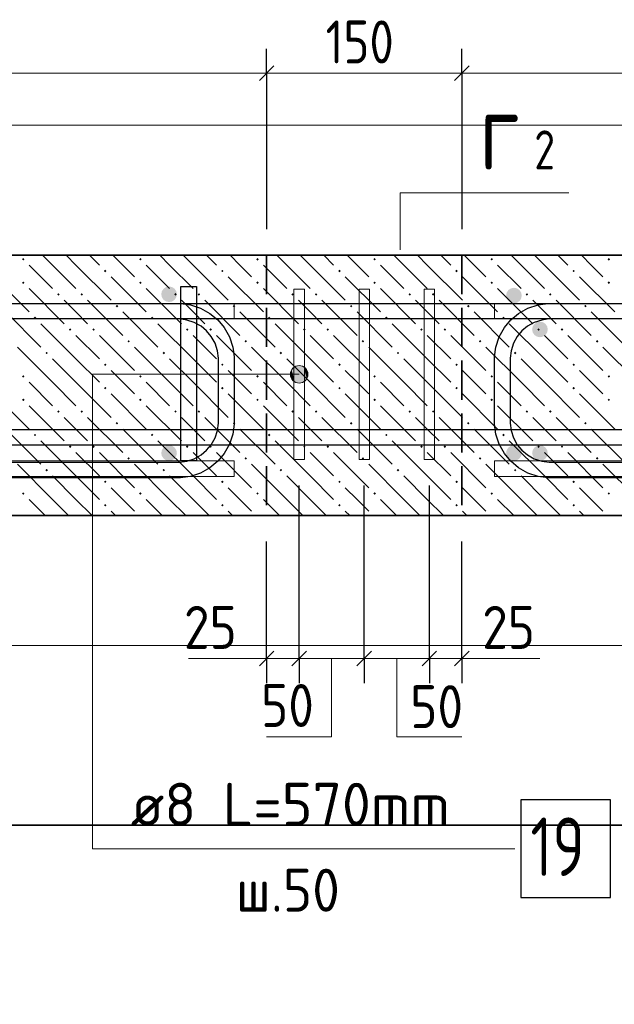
# Model space of a CAD drawing. Header units: millimetres. Extents: x 0 to 42000, y 0 to 29700.
# Tile 5 of 25: x 8291 to 11337, y 15797 to 20841. Entities that reach past the tile are written whole.
import ezdxf

# ---------------------------------------------------------------- set-up
doc = ezdxf.new("R2010")
doc.units = ezdxf.units.MM
doc.linetypes.add('______2', pattern=[270, 200, -70])
for name, color, linetype, lineweight in [('Standard', 7, 'Continuous', 25), ('ЖБ Перекрытие верхний уровень', 7, 'Continuous', 18), ('Обрамление П-обр. равн.', 7, 'Continuous', 25), ('Размерная линия_ общее', 7, 'Continuous', 13), ('Ребро вкладыша арматура S1', 7, 'Continuous', 25), ('Ребро вкладыша арматура поперечная AW', 52, 'Continuous', 25), ('Фоновоя арматура Х1', 7, 'Continuous', 25)]:
    doc.layers.add(name, color=color, linetype=linetype, lineweight=lineweight)
doc.styles.add('ISOCPEUR', font='txt')

msp = doc.modelspace()

# ---------------------------------------------------------------- hatches: boundary and pattern name
at = {"layer": 'Standard', "linetype": 'Continuous', "lineweight": 13, "transparency": 33554687}
for points in [[(9723, 18979.3), (9723, 19069.3), (9700.5, 19063)], [(9745.5, 18985.6), (9745.5, 19063), (9723, 19069.3)], [(9745.5, 18985.6), (9723, 19069.3), (9723, 18979.3)], [(9684.3, 19001.8), (9684.3, 19046.8), (9678, 19024.3)], [(9700.5, 18985.6), (9700.5, 19063), (9684.3, 19046.8)], [(9700.5, 18985.6), (9684.3, 19046.8), (9684.3, 19001.8)], [(9723, 18979.3), (9700.5, 19063), (9700.5, 18985.6)], [(9761.7, 19001.8), (9761.7, 19046.8), (9745.5, 19063)], [(9761.7, 19001.8), (9745.5, 19063), (9745.5, 18985.6)], [(9761.7, 19046.8), (9761.7, 19001.8), (9768, 19024.3)]]:
    msp.add_hatch(color=7, dxfattribs=at).paths.add_polyline_path(points)
at = {"layer": 'ЖБ Перекрытие верхний уровень', "linetype": 'Continuous', "lineweight": 18, "transparency": 33554687}
for points in [[(8302.8, 19613.5), (8309.3, 19620), (8315.8, 19613.5), (8309.3, 19607)], [(8902.8, 19613.5), (8909.3, 19620), (8915.8, 19613.5), (8909.3, 19607)], [(9502.8, 19613.5), (9509.3, 19620), (9515.8, 19613.5), (9509.3, 19607)], [(10102.8, 19613.5), (10109.3, 19620), (10115.8, 19613.5), (10109.3, 19607)], [(10702.8, 19613.5), (10709.3, 19620), (10715.8, 19613.5), (10709.3, 19607)], [(11302.8, 19613.5), (11309.3, 19620), (11315.8, 19613.5), (11309.3, 19607)], [(8722.8, 19553.5), (8729.3, 19560), (8735.8, 19553.5), (8729.3, 19547)], [(9322.8, 19553.5), (9329.3, 19560), (9335.8, 19553.5), (9329.3, 19547)], [(9922.8, 19553.5), (9929.3, 19560), (9935.8, 19553.5), (9929.3, 19547)], [(10522.8, 19553.5), (10529.3, 19560), (10535.8, 19553.5), (10529.3, 19547)], [(11122.8, 19553.5), (11129.3, 19560), (11135.8, 19553.5), (11129.3, 19547)], [(8302.8, 19493.5), (8309.3, 19500), (8315.8, 19493.5), (8309.3, 19487)], [(8902.8, 19493.5), (8909.3, 19500), (8915.8, 19493.5), (8909.3, 19487)], [(9502.8, 19493.5), (9509.3, 19500), (9515.8, 19493.5), (9509.3, 19487)], [(10102.8, 19493.5), (10109.3, 19500), (10115.8, 19493.5), (10109.3, 19487)], [(10702.8, 19493.5), (10709.3, 19500), (10715.8, 19493.5), (10709.3, 19487)], [(11302.8, 19493.5), (11309.3, 19500), (11315.8, 19493.5), (11309.3, 19487)], [(8482.8, 19433.5), (8489.3, 19440), (8495.8, 19433.5), (8489.3, 19427)], [(8602.8, 19433.5), (8609.3, 19440), (8615.8, 19433.5), (8609.3, 19427)], [(9082.8, 19433.5), (9089.3, 19440), (9095.8, 19433.5), (9089.3, 19427)], [(9202.8, 19433.5), (9209.3, 19440), (9215.8, 19433.5), (9209.3, 19427)], [(9682.8, 19433.5), (9689.3, 19440), (9695.8, 19433.5), (9689.3, 19427)], [(9802.8, 19433.5), (9809.3, 19440), (9815.8, 19433.5), (9809.3, 19427)], [(10282.8, 19433.5), (10289.3, 19440), (10295.8, 19433.5), (10289.3, 19427)], [(10402.8, 19433.5), (10409.3, 19440), (10415.8, 19433.5), (10409.3, 19427)], [(10882.8, 19433.5), (10889.3, 19440), (10895.8, 19433.5), (10889.3, 19427)], [(11002.8, 19433.5), (11009.3, 19440), (11015.8, 19433.5), (11009.3, 19427)], [(8782.8, 19373.5), (8789.3, 19380), (8795.8, 19373.5), (8789.3, 19367)], [(9382.8, 19373.5), (9389.3, 19380), (9395.8, 19373.5), (9389.3, 19367)], [(9982.8, 19373.5), (9989.3, 19380), (9995.8, 19373.5), (9989.3, 19367)], [(10582.8, 19373.5), (10589.3, 19380), (10595.8, 19373.5), (10589.3, 19367)], [(11182.8, 19373.5), (11189.3, 19380), (11195.8, 19373.5), (11189.3, 19367)], [(8362.8, 19313.5), (8369.3, 19320), (8375.8, 19313.5), (8369.3, 19307)], [(8962.8, 19313.5), (8969.3, 19320), (8975.8, 19313.5), (8969.3, 19307)], [(9562.8, 19313.5), (9569.3, 19320), (9575.8, 19313.5), (9569.3, 19307)], [(10162.8, 19313.5), (10169.3, 19320), (10175.8, 19313.5), (10169.3, 19307)], [(10762.8, 19313.5), (10769.3, 19320), (10775.8, 19313.5), (10769.3, 19307)], [(8542.8, 19253.5), (8549.3, 19260), (8555.8, 19253.5), (8549.3, 19247)], [(8662.8, 19253.5), (8669.3, 19260), (8675.8, 19253.5), (8669.3, 19247)], [(9142.8, 19253.5), (9149.3, 19260), (9155.8, 19253.5), (9149.3, 19247)], [(9262.8, 19253.5), (9269.3, 19260), (9275.8, 19253.5), (9269.3, 19247)], [(9742.8, 19253.5), (9749.3, 19260), (9755.8, 19253.5), (9749.3, 19247)], [(9862.8, 19253.5), (9869.3, 19260), (9875.8, 19253.5), (9869.3, 19247)], [(10342.8, 19253.5), (10349.3, 19260), (10355.8, 19253.5), (10349.3, 19247)], [(10462.8, 19253.5), (10469.3, 19260), (10475.8, 19253.5), (10469.3, 19247)], [(10942.8, 19253.5), (10949.3, 19260), (10955.8, 19253.5), (10949.3, 19247)], [(11062.8, 19253.5), (11069.3, 19260), (11075.8, 19253.5), (11069.3, 19247)], [(8842.8, 19193.5), (8849.3, 19200), (8855.8, 19193.5), (8849.3, 19187)], [(9442.8, 19193.5), (9449.3, 19200), (9455.8, 19193.5), (9449.3, 19187)], [(10042.8, 19193.5), (10049.3, 19200), (10055.8, 19193.5), (10049.3, 19187)], [(10642.8, 19193.5), (10649.3, 19200), (10655.8, 19193.5), (10649.3, 19187)], [(11242.8, 19193.5), (11249.3, 19200), (11255.8, 19193.5), (11249.3, 19187)], [(8422.8, 19133.5), (8429.3, 19140), (8435.8, 19133.5), (8429.3, 19127)], [(9022.8, 19133.5), (9029.3, 19140), (9035.8, 19133.5), (9029.3, 19127)], [(9622.8, 19133.5), (9629.3, 19140), (9635.8, 19133.5), (9629.3, 19127)], [(10222.8, 19133.5), (10229.3, 19140), (10235.8, 19133.5), (10229.3, 19127)], [(10822.8, 19133.5), (10829.3, 19140), (10835.8, 19133.5), (10829.3, 19127)], [(8722.8, 19073.5), (8729.3, 19080), (8735.8, 19073.5), (8729.3, 19067)], [(9322.8, 19073.5), (9329.3, 19080), (9335.8, 19073.5), (9329.3, 19067)], [(9922.8, 19073.5), (9929.3, 19080), (9935.8, 19073.5), (9929.3, 19067)], [(10522.8, 19073.5), (10529.3, 19080), (10535.8, 19073.5), (10529.3, 19067)], [(11122.8, 19073.5), (11129.3, 19080), (11135.8, 19073.5), (11129.3, 19067)], [(8302.8, 19013.5), (8309.3, 19020), (8315.8, 19013.5), (8309.3, 19007)], [(8902.8, 19013.5), (8909.3, 19020), (8915.8, 19013.5), (8909.3, 19007)], [(9502.8, 19013.5), (9509.3, 19020), (9515.8, 19013.5), (9509.3, 19007)], [(10102.8, 19013.5), (10109.3, 19020), (10115.8, 19013.5), (10109.3, 19007)], [(10702.8, 19013.5), (10709.3, 19020), (10715.8, 19013.5), (10709.3, 19007)], [(11302.8, 19013.5), (11309.3, 19020), (11315.8, 19013.5), (11309.3, 19007)], [(8722.8, 18953.5), (8729.3, 18960), (8735.8, 18953.5), (8729.3, 18947)], [(9322.8, 18953.5), (9329.3, 18960), (9335.8, 18953.5), (9329.3, 18947)], [(9922.8, 18953.5), (9929.3, 18960), (9935.8, 18953.5), (9929.3, 18947)], [(10522.8, 18953.5), (10529.3, 18960), (10535.8, 18953.5), (10529.3, 18947)], [(11122.8, 18953.5), (11129.3, 18960), (11135.8, 18953.5), (11129.3, 18947)], [(8302.8, 18893.5), (8309.3, 18900), (8315.8, 18893.5), (8309.3, 18887)], [(8902.8, 18893.5), (8909.3, 18900), (8915.8, 18893.5), (8909.3, 18887)], [(9502.8, 18893.5), (9509.3, 18900), (9515.8, 18893.5), (9509.3, 18887)], [(10102.8, 18893.5), (10109.3, 18900), (10115.8, 18893.5), (10109.3, 18887)], [(10702.8, 18893.5), (10709.3, 18900), (10715.8, 18893.5), (10709.3, 18887)], [(11302.8, 18893.5), (11309.3, 18900), (11315.8, 18893.5), (11309.3, 18887)], [(8482.8, 18833.5), (8489.3, 18840), (8495.8, 18833.5), (8489.3, 18827)], [(8602.8, 18833.5), (8609.3, 18840), (8615.8, 18833.5), (8609.3, 18827)], [(9082.8, 18833.5), (9089.3, 18840), (9095.8, 18833.5), (9089.3, 18827)], [(9202.8, 18833.5), (9209.3, 18840), (9215.8, 18833.5), (9209.3, 18827)], [(9682.8, 18833.5), (9689.3, 18840), (9695.8, 18833.5), (9689.3, 18827)], [(9802.8, 18833.5), (9809.3, 18840), (9815.8, 18833.5), (9809.3, 18827)], [(10282.8, 18833.5), (10289.3, 18840), (10295.8, 18833.5), (10289.3, 18827)], [(10402.8, 18833.5), (10409.3, 18840), (10415.8, 18833.5), (10409.3, 18827)], [(10882.8, 18833.5), (10889.3, 18840), (10895.8, 18833.5), (10889.3, 18827)], [(11002.8, 18833.5), (11009.3, 18840), (11015.8, 18833.5), (11009.3, 18827)], [(8782.8, 18773.5), (8789.3, 18780), (8795.8, 18773.5), (8789.3, 18767)], [(9382.8, 18773.5), (9389.3, 18780), (9395.8, 18773.5), (9389.3, 18767)], [(9982.8, 18773.5), (9989.3, 18780), (9995.8, 18773.5), (9989.3, 18767)], [(10582.8, 18773.5), (10589.3, 18780), (10595.8, 18773.5), (10589.3, 18767)], [(11182.8, 18773.5), (11189.3, 18780), (11195.8, 18773.5), (11189.3, 18767)], [(8362.8, 18713.5), (8369.3, 18720), (8375.8, 18713.5), (8369.3, 18707)], [(8962.8, 18713.5), (8969.3, 18720), (8975.8, 18713.5), (8969.3, 18707)], [(9562.8, 18713.5), (9569.3, 18720), (9575.8, 18713.5), (9569.3, 18707)], [(10162.8, 18713.5), (10169.3, 18720), (10175.8, 18713.5), (10169.3, 18707)], [(10762.8, 18713.5), (10769.3, 18720), (10775.8, 18713.5), (10769.3, 18707)], [(8542.8, 18653.5), (8549.3, 18660), (8555.8, 18653.5), (8549.3, 18647)], [(8662.8, 18653.5), (8669.3, 18660), (8675.8, 18653.5), (8669.3, 18647)], [(9142.8, 18653.5), (9149.3, 18660), (9155.8, 18653.5), (9149.3, 18647)], [(9262.8, 18653.5), (9269.3, 18660), (9275.8, 18653.5), (9269.3, 18647)], [(9742.8, 18653.5), (9749.3, 18660), (9755.8, 18653.5), (9749.3, 18647)], [(9862.8, 18653.5), (9869.3, 18660), (9875.8, 18653.5), (9869.3, 18647)], [(10342.8, 18653.5), (10349.3, 18660), (10355.8, 18653.5), (10349.3, 18647)], [(10462.8, 18653.5), (10469.3, 18660), (10475.8, 18653.5), (10469.3, 18647)], [(10942.8, 18653.5), (10949.3, 18660), (10955.8, 18653.5), (10949.3, 18647)], [(11062.8, 18653.5), (11069.3, 18660), (11075.8, 18653.5), (11069.3, 18647)], [(8842.8, 18593.5), (8849.3, 18600), (8855.8, 18593.5), (8849.3, 18587)], [(9442.8, 18593.5), (9449.3, 18600), (9455.8, 18593.5), (9449.3, 18587)], [(10042.8, 18593.5), (10049.3, 18600), (10055.8, 18593.5), (10049.3, 18587)], [(10642.8, 18593.5), (10649.3, 18600), (10655.8, 18593.5), (10649.3, 18587)], [(11242.8, 18593.5), (11249.3, 18600), (11255.8, 18593.5), (11249.3, 18587)], [(8422.8, 18533.5), (8429.3, 18540), (8435.8, 18533.5), (8429.3, 18527)], [(9022.8, 18533.5), (9029.3, 18540), (9035.8, 18533.5), (9029.3, 18527)], [(9622.8, 18533.5), (9629.3, 18540), (9635.8, 18533.5), (9629.3, 18527)], [(10222.8, 18533.5), (10229.3, 18540), (10235.8, 18533.5), (10229.3, 18527)], [(10822.8, 18533.5), (10829.3, 18540), (10835.8, 18533.5), (10829.3, 18527)], [(8722.8, 18473.5), (8729.3, 18480), (8735.8, 18473.5), (8729.3, 18467)], [(9322.8, 18473.5), (9329.3, 18480), (9335.8, 18473.5), (9329.3, 18467)], [(9922.8, 18473.5), (9929.3, 18480), (9935.8, 18473.5), (9929.3, 18467)], [(10522.8, 18473.5), (10529.3, 18480), (10535.8, 18473.5), (10529.3, 18467)], [(11122.8, 18473.5), (11129.3, 18480), (11135.8, 18473.5), (11129.3, 18467)], [(8302.8, 18413.5), (8309.3, 18420), (8315.8, 18413.5), (8309.3, 18407)], [(8902.8, 18413.5), (8909.3, 18420), (8915.8, 18413.5), (8909.3, 18407)], [(9502.8, 18413.5), (9509.3, 18420), (9515.8, 18413.5), (9509.3, 18407)], [(10102.8, 18413.5), (10109.3, 18420), (10115.8, 18413.5), (10109.3, 18407)], [(10702.8, 18413.5), (10709.3, 18420), (10715.8, 18413.5), (10709.3, 18407)], [(11302.8, 18413.5), (11309.3, 18420), (11315.8, 18413.5), (11309.3, 18407)], [(8722.8, 18353.5), (8729.3, 18360), (8735.8, 18353.5), (8729.3, 18347)], [(9322.8, 18353.5), (9329.3, 18360), (9335.8, 18353.5), (9329.3, 18347)], [(9922.8, 18353.5), (9929.3, 18360), (9935.8, 18353.5), (9929.3, 18347)], [(10522.8, 18353.5), (10529.3, 18360), (10535.8, 18353.5), (10529.3, 18347)], [(11122.8, 18353.5), (11129.3, 18360), (11135.8, 18353.5), (11129.3, 18347)]]:
    msp.add_hatch(color=7, dxfattribs=at).paths.add_polyline_path(points, flags=16)
at = {"layer": 'Обрамление П-обр. равн.', "linetype": 'Continuous', "lineweight": 25, "transparency": 33554687}
for points in [[(9096.3, 19434.3), (9093.3, 19449.6), (9084.6, 19462.6), (9071.6, 19471.3), (9056.3, 19474.3), (9041, 19471.3), (9028.1, 19462.6), (9019.4, 19449.6), (9016.3, 19434.3), (9019.4, 19419), (9028.1, 19406), (9041, 19397.4), (9056.3, 19394.3), (9071.6, 19397.4), (9084.6, 19406), (9093.3, 19419)], [(9096.3, 18621), (9093.3, 18636.3), (9084.6, 18649.3), (9071.6, 18658), (9056.3, 18661), (9041, 18658), (9028.1, 18649.3), (9019.4, 18636.3), (9016.3, 18621), (9019.4, 18605.7), (9028.1, 18592.7), (9041, 18584), (9056.3, 18581), (9071.6, 18584), (9084.6, 18592.7), (9093.3, 18605.7)]]:
    msp.add_hatch(color=7, dxfattribs=at).paths.add_polyline_path(points)
at = {"layer": 'Фоновоя арматура Х1', "linetype": 'Continuous', "lineweight": 18, "transparency": 33554687}
for points in [[(10863, 19427.7), (10860, 19443), (10851.3, 19456), (10838.3, 19464.6), (10823, 19467.7), (10807.7, 19464.6), (10794.7, 19456), (10786, 19443), (10783, 19427.7), (10786, 19412.4), (10794.7, 19399.4), (10807.7, 19390.7), (10823, 19387.7), (10838.3, 19390.7), (10851.3, 19399.4), (10860, 19412.4)], [(10996.3, 19254.3), (10993.3, 19269.6), (10984.6, 19282.6), (10971.6, 19291.3), (10956.3, 19294.3), (10941, 19291.3), (10928.1, 19282.6), (10919.4, 19269.6), (10916.3, 19254.3), (10919.4, 19239), (10928.1, 19226), (10941, 19217.4), (10956.3, 19214.3), (10971.6, 19217.4), (10984.6, 19226), (10993.3, 19239)], [(10863, 18621), (10860, 18636.3), (10851.3, 18649.3), (10838.3, 18658), (10823, 18661), (10807.7, 18658), (10794.7, 18649.3), (10786, 18636.3), (10783, 18621), (10786, 18605.7), (10794.7, 18592.7), (10807.7, 18584), (10823, 18581), (10838.3, 18584), (10851.3, 18592.7), (10860, 18605.7)], [(10996.3, 18621), (10993.3, 18636.3), (10984.6, 18649.3), (10971.6, 18658), (10956.3, 18661), (10941, 18658), (10928.1, 18649.3), (10919.4, 18636.3), (10916.3, 18621), (10919.4, 18605.7), (10928.1, 18592.7), (10941, 18584), (10956.3, 18581), (10971.6, 18584), (10984.6, 18592.7), (10993.3, 18605.7)]]:
    msp.add_hatch(color=7, dxfattribs=at).paths.add_polyline_path(points)

# ---------------------------------------------------------------- linework, layer by layer
at = {"layer": 'Standard', "color": 7, "linetype": '______2', "lineweight": 35, "transparency": 33554687}
for p, q in [((9556.3, 19634.3), (9556.3, 18301)), ((10556.3, 19634.3), (10556.3, 18301))]:
    msp.add_line(p, q, dxfattribs=at)
at = {"layer": 'Standard', "color": 7, "linetype": 'Continuous', "lineweight": 13, "transparency": 33554687}
for p, q in [((9723, 19069.3), (9723, 19069.3)), ((9678, 19024.3), (9678, 19024.3)), ((9768, 19024.3), (9768, 19024.3)), ((9723, 18979.3), (9723, 18979.3))]:
    msp.add_line(p, q, dxfattribs=at)
at = {"layer": 'Standard', "color": 251, "linetype": 'Continuous', "lineweight": 13, "true_color": 0x656565, "transparency": 33554687}
for p, q in [((9156.3, 17567.7), (9556.3, 17567.7)), ((10556.3, 17567.7), (10956.3, 17567.7))]:
    msp.add_line(p, q, dxfattribs=at)
at = {"layer": 'Standard', "color": 254, "linetype": 'Continuous', "lineweight": 18, "true_color": 0xc4c4ff, "transparency": 33554687}
msp.add_lwpolyline([(2556.3, 17634.3), (21591.7, 17634.3), (21591.7, 20301), (2556.3, 20301), (2556.3, 17634.3)], dxfattribs=at)
at = {"layer": 'Standard', "color": 7, "linetype": 'Continuous', "lineweight": 13, "transparency": 33554687}
for points in [[(10239.4, 19661.7), (10239.4, 19953.1), (11103.7, 19953.1)], [(9723, 19024.3), (8664.3, 19024.3), (8664.3, 16594.3), (10827.6, 16594.3)]]:
    msp.add_lwpolyline(points, dxfattribs=at)
at = {"layer": 'Standard', "color": 251, "linetype": 'Continuous', "lineweight": 13, "true_color": 0x656565, "transparency": 33554687}
for points in [[(9889.2, 17567.7), (9889.2, 17167.7), (9555.8, 17167.7)], [(10223.5, 17567.7), (10223.5, 17167.7), (10556.8, 17167.7)]]:
    msp.add_lwpolyline(points, dxfattribs=at)
at = {"layer": 'Standard', "color": 7, "linetype": 'Continuous', "lineweight": 35, "transparency": 33554687}
msp.add_lwpolyline([(2000, 16713.9), (2000, 500), (32418.2, 500), (32418.2, 16713.9), (2000, 16713.9)], dxfattribs=at)
at = {"layer": 'Standard', "color": 7, "linetype": 'Continuous', "lineweight": 13, "transparency": 33554687}
msp.add_circle((9723, 19024.3), 45, dxfattribs=at)
at = {"layer": 'ЖБ Перекрытие верхний уровень', "color": 7, "linetype": 'Continuous', "lineweight": 35, "transparency": 33554687}
for p, q in [((20925, 19634.3), (3223, 19634.3)), ((3223, 18301), (20925, 18301))]:
    msp.add_line(p, q, dxfattribs=at)
at = {"layer": 'ЖБ Перекрытие верхний уровень', "color": 9, "linetype": 'Continuous', "lineweight": 18, "true_color": 0xc7c7c7, "transparency": 33554687}
for p, q in [((8459.3, 19583.5), (8408.5, 19634.3)), ((8528.5, 19634.3), (8579.3, 19583.5)), ((8648.5, 19634.3), (8699.3, 19583.5)), ((8819.3, 19583.5), (8768.5, 19634.3)), ((9059.3, 19583.5), (9008.5, 19634.3)), ((9128.5, 19634.3), (9179.3, 19583.5)), ((9248.5, 19634.3), (9299.3, 19583.5)), ((9419.3, 19583.5), (9368.5, 19634.3)), ((9659.3, 19583.5), (9608.5, 19634.3)), ((9728.5, 19634.3), (9779.3, 19583.5)), ((9848.5, 19634.3), (9899.3, 19583.5)), ((10019.3, 19583.5), (9968.5, 19634.3)), ((10259.3, 19583.5), (10208.5, 19634.3)), ((10328.5, 19634.3), (10379.3, 19583.5)), ((10448.5, 19634.3), (10499.3, 19583.5)), ((10619.3, 19583.5), (10568.5, 19634.3)), ((10859.3, 19583.5), (10808.5, 19634.3)), ((10928.5, 19634.3), (10979.3, 19583.5)), ((11048.5, 19634.3), (11099.3, 19583.5)), ((11219.3, 19583.5), (11168.5, 19634.3)), ((8339.3, 19583.5), (8459.3, 19463.5)), ((8459.3, 19583.5), (8579.3, 19463.5)), ((8579.3, 19583.5), (8759.3, 19403.5)), ((8879.3, 19523.5), (8819.3, 19583.5)), ((8939.3, 19583.5), (9059.3, 19463.5)), ((9059.3, 19583.5), (9179.3, 19463.5)), ((9179.3, 19583.5), (9359.3, 19403.5)), ((9479.3, 19523.5), (9419.3, 19583.5)), ((9539.3, 19583.5), (9659.3, 19463.5)), ((9659.3, 19583.5), (9779.3, 19463.5)), ((9779.3, 19583.5), (9959.3, 19403.5)), ((10079.3, 19523.5), (10019.3, 19583.5)), ((10139.3, 19583.5), (10259.3, 19463.5)), ((10259.3, 19583.5), (10379.3, 19463.5)), ((10379.3, 19583.5), (10559.3, 19403.5)), ((10679.3, 19523.5), (10619.3, 19583.5)), ((10739.3, 19583.5), (10859.3, 19463.5)), ((10859.3, 19583.5), (10979.3, 19463.5)), ((10979.3, 19583.5), (11159.3, 19403.5)), ((11279.3, 19523.5), (11219.3, 19583.5)), ((8159.3, 19523.5), (8339.3, 19343.5)), ((8759.3, 19523.5), (8939.3, 19343.5)), ((9359.3, 19523.5), (9539.3, 19343.5)), ((9959.3, 19523.5), (10139.3, 19343.5)), ((10559.3, 19523.5), (10739.3, 19343.5)), ((11159.3, 19523.5), (11339.3, 19343.5)), ((8339.3, 19463.5), (8519.3, 19283.5)), ((8939.3, 19463.5), (9119.3, 19283.5)), ((9539.3, 19463.5), (9719.3, 19283.5)), ((10139.3, 19463.5), (10319.3, 19283.5)), ((10739.3, 19463.5), (10919.3, 19283.5)), ((8579.3, 19343.5), (8519.3, 19403.5)), ((8639.3, 19403.5), (8819.3, 19223.5)), ((9179.3, 19343.5), (9119.3, 19403.5)), ((9239.3, 19403.5), (9419.3, 19223.5)), ((9779.3, 19343.5), (9719.3, 19403.5)), ((9839.3, 19403.5), (10019.3, 19223.5)), ((10379.3, 19343.5), (10319.3, 19403.5)), ((10439.3, 19403.5), (10619.3, 19223.5)), ((10979.3, 19343.5), (10919.3, 19403.5)), ((11039.3, 19403.5), (11219.3, 19223.5)), ((8219.3, 19343.5), (8399.3, 19163.5)), ((8639.3, 19283.5), (8579.3, 19343.5)), ((8819.3, 19343.5), (8999.3, 19163.5)), ((9239.3, 19283.5), (9179.3, 19343.5)), ((9419.3, 19343.5), (9599.3, 19163.5)), ((9839.3, 19283.5), (9779.3, 19343.5)), ((10019.3, 19343.5), (10199.3, 19163.5)), ((10439.3, 19283.5), (10379.3, 19343.5)), ((10619.3, 19343.5), (10799.3, 19163.5)), ((11039.3, 19283.5), (10979.3, 19343.5)), ((11219.3, 19343.5), (11399.3, 19163.5)), ((8579.3, 19103.5), (8399.3, 19283.5)), ((9179.3, 19103.5), (8999.3, 19283.5)), ((9779.3, 19103.5), (9599.3, 19283.5)), ((10379.3, 19103.5), (10199.3, 19283.5)), ((10979.3, 19103.5), (10799.3, 19283.5)), ((8579.3, 19223.5), (8699.3, 19103.5)), ((8699.3, 19223.5), (8879.3, 19043.5)), ((9179.3, 19223.5), (9299.3, 19103.5)), ((9299.3, 19223.5), (9479.3, 19043.5)), ((9779.3, 19223.5), (9899.3, 19103.5)), ((9899.3, 19223.5), (10079.3, 19043.5)), ((10379.3, 19223.5), (10499.3, 19103.5)), ((10499.3, 19223.5), (10679.3, 19043.5)), ((10979.3, 19223.5), (11099.3, 19103.5)), ((11099.3, 19223.5), (11279.3, 19043.5)), ((8459.3, 18983.5), (8279.3, 19163.5)), ((9059.3, 18983.5), (8879.3, 19163.5)), ((9659.3, 18983.5), (9479.3, 19163.5)), ((10259.3, 18983.5), (10079.3, 19163.5)), ((10859.3, 18983.5), (10679.3, 19163.5)), ((11459.3, 18983.5), (11279.3, 19163.5)), ((8459.3, 19103.5), (8579.3, 18983.5)), ((8579.3, 19103.5), (8699.3, 18983.5)), ((9059.3, 19103.5), (9179.3, 18983.5)), ((9179.3, 19103.5), (9299.3, 18983.5)), ((9659.3, 19103.5), (9779.3, 18983.5)), ((9779.3, 19103.5), (9899.3, 18983.5)), ((10259.3, 19103.5), (10379.3, 18983.5)), ((10379.3, 19103.5), (10499.3, 18983.5)), ((10859.3, 19103.5), (10979.3, 18983.5)), ((10979.3, 19103.5), (11099.3, 18983.5)), ((8819.3, 18983.5), (8759.3, 19043.5)), ((9419.3, 18983.5), (9359.3, 19043.5)), ((10019.3, 18983.5), (9959.3, 19043.5)), ((10619.3, 18983.5), (10559.3, 19043.5)), ((11219.3, 18983.5), (11159.3, 19043.5)), ((8339.3, 18983.5), (8459.3, 18863.5)), ((8459.3, 18983.5), (8579.3, 18863.5)), ((8579.3, 18983.5), (8759.3, 18803.5)), ((8879.3, 18923.5), (8819.3, 18983.5)), ((8939.3, 18983.5), (9059.3, 18863.5)), ((9059.3, 18983.5), (9179.3, 18863.5)), ((9179.3, 18983.5), (9359.3, 18803.5)), ((9479.3, 18923.5), (9419.3, 18983.5)), ((9539.3, 18983.5), (9659.3, 18863.5)), ((9659.3, 18983.5), (9779.3, 18863.5)), ((9779.3, 18983.5), (9959.3, 18803.5)), ((10079.3, 18923.5), (10019.3, 18983.5)), ((10139.3, 18983.5), (10259.3, 18863.5)), ((10259.3, 18983.5), (10379.3, 18863.5)), ((10379.3, 18983.5), (10559.3, 18803.5)), ((10679.3, 18923.5), (10619.3, 18983.5)), ((10739.3, 18983.5), (10859.3, 18863.5)), ((10859.3, 18983.5), (10979.3, 18863.5)), ((10979.3, 18983.5), (11159.3, 18803.5)), ((11279.3, 18923.5), (11219.3, 18983.5)), ((8159.3, 18923.5), (8339.3, 18743.5)), ((8759.3, 18923.5), (8939.3, 18743.5)), ((9359.3, 18923.5), (9539.3, 18743.5)), ((9959.3, 18923.5), (10139.3, 18743.5)), ((10559.3, 18923.5), (10739.3, 18743.5)), ((11159.3, 18923.5), (11339.3, 18743.5)), ((8339.3, 18863.5), (8519.3, 18683.5)), ((8939.3, 18863.5), (9119.3, 18683.5)), ((9539.3, 18863.5), (9719.3, 18683.5)), ((10139.3, 18863.5), (10319.3, 18683.5)), ((10739.3, 18863.5), (10919.3, 18683.5)), ((8579.3, 18743.5), (8519.3, 18803.5)), ((8639.3, 18803.5), (8819.3, 18623.5)), ((9179.3, 18743.5), (9119.3, 18803.5)), ((9239.3, 18803.5), (9419.3, 18623.5)), ((9779.3, 18743.5), (9719.3, 18803.5)), ((9839.3, 18803.5), (10019.3, 18623.5)), ((10379.3, 18743.5), (10319.3, 18803.5)), ((10439.3, 18803.5), (10619.3, 18623.5)), ((10979.3, 18743.5), (10919.3, 18803.5)), ((11039.3, 18803.5), (11219.3, 18623.5)), ((8219.3, 18743.5), (8399.3, 18563.5)), ((8639.3, 18683.5), (8579.3, 18743.5)), ((8819.3, 18743.5), (8999.3, 18563.5)), ((9239.3, 18683.5), (9179.3, 18743.5)), ((9419.3, 18743.5), (9599.3, 18563.5)), ((9839.3, 18683.5), (9779.3, 18743.5)), ((10019.3, 18743.5), (10199.3, 18563.5)), ((10439.3, 18683.5), (10379.3, 18743.5)), ((10619.3, 18743.5), (10799.3, 18563.5)), ((11039.3, 18683.5), (10979.3, 18743.5)), ((11219.3, 18743.5), (11399.3, 18563.5)), ((8579.3, 18503.5), (8399.3, 18683.5)), ((9179.3, 18503.5), (8999.3, 18683.5)), ((9779.3, 18503.5), (9599.3, 18683.5)), ((10379.3, 18503.5), (10199.3, 18683.5)), ((10979.3, 18503.5), (10799.3, 18683.5)), ((8579.3, 18623.5), (8699.3, 18503.5)), ((8699.3, 18623.5), (8879.3, 18443.5)), ((9179.3, 18623.5), (9299.3, 18503.5)), ((9299.3, 18623.5), (9479.3, 18443.5)), ((9779.3, 18623.5), (9899.3, 18503.5)), ((9899.3, 18623.5), (10079.3, 18443.5)), ((10379.3, 18623.5), (10499.3, 18503.5)), ((10499.3, 18623.5), (10679.3, 18443.5)), ((10979.3, 18623.5), (11099.3, 18503.5)), ((11099.3, 18623.5), (11279.3, 18443.5)), ((8459.3, 18383.5), (8279.3, 18563.5)), ((9059.3, 18383.5), (8879.3, 18563.5)), ((9659.3, 18383.5), (9479.3, 18563.5)), ((10259.3, 18383.5), (10079.3, 18563.5)), ((10859.3, 18383.5), (10679.3, 18563.5)), ((11459.3, 18383.5), (11279.3, 18563.5)), ((8459.3, 18503.5), (8579.3, 18383.5)), ((8579.3, 18503.5), (8699.3, 18383.5)), ((9059.3, 18503.5), (9179.3, 18383.5)), ((9179.3, 18503.5), (9299.3, 18383.5)), ((9659.3, 18503.5), (9779.3, 18383.5)), ((9779.3, 18503.5), (9899.3, 18383.5)), ((10259.3, 18503.5), (10379.3, 18383.5)), ((10379.3, 18503.5), (10499.3, 18383.5)), ((10859.3, 18503.5), (10979.3, 18383.5)), ((10979.3, 18503.5), (11099.3, 18383.5)), ((8819.3, 18383.5), (8759.3, 18443.5)), ((9419.3, 18383.5), (9359.3, 18443.5)), ((10019.3, 18383.5), (9959.3, 18443.5)), ((10619.3, 18383.5), (10559.3, 18443.5)), ((11219.3, 18383.5), (11159.3, 18443.5)), ((8339.3, 18383.5), (8421.8, 18301)), ((8459.3, 18383.5), (8541.8, 18301)), ((8579.3, 18383.5), (8661.8, 18301)), ((8879.3, 18323.5), (8819.3, 18383.5)), ((8939.3, 18383.5), (9021.8, 18301)), ((9059.3, 18383.5), (9141.8, 18301)), ((9179.3, 18383.5), (9261.8, 18301)), ((9479.3, 18323.5), (9419.3, 18383.5)), ((9539.3, 18383.5), (9621.8, 18301)), ((9659.3, 18383.5), (9741.8, 18301)), ((9779.3, 18383.5), (9861.8, 18301)), ((10079.3, 18323.5), (10019.3, 18383.5)), ((10139.3, 18383.5), (10221.8, 18301)), ((10259.3, 18383.5), (10341.8, 18301)), ((10379.3, 18383.5), (10461.8, 18301)), ((10679.3, 18323.5), (10619.3, 18383.5)), ((10739.3, 18383.5), (10821.8, 18301)), ((10859.3, 18383.5), (10941.8, 18301)), ((10979.3, 18383.5), (11061.8, 18301)), ((11279.3, 18323.5), (11219.3, 18383.5)), ((8759.3, 18323.5), (8781.8, 18301)), ((9359.3, 18323.5), (9381.8, 18301)), ((9959.3, 18323.5), (9981.8, 18301)), ((10559.3, 18323.5), (10581.8, 18301)), ((11159.3, 18323.5), (11181.8, 18301))]:
    msp.add_line(p, q, dxfattribs=at)
at = {"layer": 'Обрамление П-обр. равн.', "color": 38, "linetype": 'Continuous', "lineweight": 25, "true_color": 0x5f1e0f, "transparency": 33554687}
for points in [[(9196.3, 19474.3), (9196.3, 18581), (9116.3, 18581), (9116.3, 19474.3), (9196.3, 19474.3)], [(5309.7, 19387.7), (9115.2, 19387.7), (9165.5, 19380.7), (9217.7, 19363.4), (9265.8, 19336.5), (9305.4, 19303.4), (9338.5, 19263.8), (9365.4, 19215.7), (9382.7, 19163.5), (9389.7, 19113.2), (9389.7, 18768.8), (9382.7, 18718.5), (9365.4, 18666.3), (9338.5, 18618.2), (9305.4, 18578.6), (9265.8, 18545.5), (9217.7, 18518.5), (9165.5, 18501.3), (9115.2, 18494.3), (5309.7, 18494.3)], [(14803, 18494.3), (10997.4, 18494.3), (10947.2, 18501.3), (10894.9, 18518.5), (10846.8, 18545.5), (10807.2, 18578.6), (10774.2, 18618.2), (10747.2, 18666.3), (10730, 18718.5), (10723, 18768.8), (10723, 19113.2), (10730, 19163.5), (10747.2, 19215.7), (10774.2, 19263.8), (10807.2, 19303.4), (10846.8, 19336.5), (10894.9, 19363.4), (10947.2, 19380.7), (10997.4, 19387.7), (14803, 19387.7)], [(14803, 18494.3), (10997.4, 18494.3), (10947.2, 18501.3), (10894.9, 18518.5), (10846.8, 18545.5), (10807.2, 18578.6), (10774.2, 18618.2), (10747.2, 18666.3), (10730, 18718.5), (10723, 18768.8), (10723, 19113.2), (10730, 19163.5), (10747.2, 19215.7), (10774.2, 19263.8), (10807.2, 19303.4), (10846.8, 19336.5), (10894.9, 19363.4), (10947.2, 19380.7), (10997.4, 19387.7), (14803, 19387.7)], [(5309.7, 18574.3), (9109.7, 18574.3), (9147.3, 18579.6), (9185.4, 18592.1), (9220.2, 18611.6), (9248.6, 18635.4), (9272.3, 18663.8), (9291.9, 18698.6), (9304.4, 18736.7), (9309.7, 18774.3), (9309.7, 19107.7), (9304.4, 19145.3), (9291.9, 19183.4), (9272.3, 19218.2), (9248.6, 19246.6), (9220.2, 19270.3), (9185.4, 19289.9), (9147.3, 19302.4), (9109.7, 19307.7), (5309.7, 19307.7)], [(14803, 19307.7), (11003, 19307.7), (10965.4, 19302.4), (10927.3, 19289.9), (10892.4, 19270.3), (10864, 19246.6), (10840.3, 19218.2), (10820.8, 19183.4), (10808.2, 19145.3), (10803, 19107.7), (10803, 18774.3), (10808.2, 18736.7), (10820.8, 18698.6), (10840.3, 18663.8), (10864, 18635.4), (10892.4, 18611.6), (10927.3, 18592.1), (10965.4, 18579.6), (11003, 18574.3), (14803, 18574.3)], [(14803, 19307.7), (11003, 19307.7), (10965.4, 19302.4), (10927.3, 19289.9), (10892.4, 19270.3), (10864, 19246.6), (10840.3, 19218.2), (10820.8, 19183.4), (10808.2, 19145.3), (10803, 19107.7), (10803, 18774.3), (10808.2, 18736.7), (10820.8, 18698.6), (10840.3, 18663.8), (10864, 18635.4), (10892.4, 18611.6), (10927.3, 18592.1), (10965.4, 18579.6), (11003, 18574.3), (14803, 18574.3)]]:
    msp.add_lwpolyline(points, dxfattribs=at)
at = {"layer": 'Размерная линия_ общее', "color": 251, "linetype": 'Continuous', "lineweight": -3, "true_color": 0x656565, "transparency": 33554687}
for p, q in [((9556.3, 20567), (9556.3, 20692)), ((10556.3, 20567), (10556.3, 20692)), ((9556.3, 20567), (9556.3, 20442)), ((9556.3, 20567), (9556.3, 19767.7)), ((10556.3, 20567), (10556.3, 20442)), ((10556.3, 20567), (10556.3, 19767.7)), ((9556.3, 17567.7), (9556.3, 17692.8)), ((9723, 17567.7), (9723, 17692.8)), ((10056.3, 17567.7), (10056.3, 17692.8)), ((10389.7, 17567.7), (10389.7, 17692.8)), ((10556.3, 17567.7), (10556.3, 17692.8)), ((9556.3, 17567.7), (9556.3, 17442.7)), ((9723, 17567.7), (9723, 17442.7)), ((10056.3, 17567.7), (10056.3, 17442.7)), ((10389.7, 17567.7), (10389.7, 17442.7)), ((10556.3, 17567.7), (10556.3, 17442.7))]:
    msp.add_line(p, q, dxfattribs=at)
at = {"layer": 'Размерная линия_ общее', "color": 251, "linetype": 'Continuous', "lineweight": 25, "true_color": 0x656565, "transparency": 33554687}
for p, q in [((9518.8, 20529.5), (9593.8, 20604.5)), ((10518.8, 20529.5), (10593.8, 20604.5)), ((9518.8, 17530.3), (9593.8, 17605.2)), ((9685.5, 17530.3), (9760.5, 17605.2)), ((10018.8, 17530.3), (10093.8, 17605.2)), ((10352.2, 17530.3), (10427.2, 17605.2)), ((10518.8, 17530.3), (10593.8, 17605.2))]:
    msp.add_line(p, q, dxfattribs=at)
at = {"layer": 'Размерная линия_ общее', "color": 251, "linetype": 'Continuous', "lineweight": 13, "true_color": 0x656565, "transparency": 33554687}
for p, q in [((4223, 20567), (9556.3, 20567)), ((9556.3, 20567), (10556.3, 20567)), ((10556.3, 20567), (17223, 20567)), ((9556.3, 17567.7), (9481.3, 17567.7)), ((9556.3, 17567.7), (9723, 17567.7)), ((9723, 17567.7), (10056.3, 17567.7)), ((10056.3, 17567.7), (10389.7, 17567.7)), ((10389.7, 17567.7), (10556.3, 17567.7)), ((10556.3, 17567.7), (10631.3, 17567.7))]:
    msp.add_line(p, q, dxfattribs=at)
at = {"layer": 'Размерная линия_ общее', "color": 251, "linetype": 'Continuous', "lineweight": -3, "true_color": 0x656565, "transparency": 33554687}
for points in [[(9723, 17567.7), (9723, 17584.8), (9723, 17584.8), (9723, 17808.2), (9723, 17808.2), (9723, 18454.3)], [(10056.3, 17567.7), (10056.3, 17584.8), (10056.3, 17584.8), (10056.3, 17927.7), (10056.3, 17927.7), (10056.3, 18454.3)], [(10389.7, 17567.7), (10389.7, 17584.8), (10389.7, 17584.8), (10389.7, 18047.1), (10389.7, 18047.1), (10389.7, 18454.3)], [(9556.3, 17567.7), (9556.3, 17584.8), (9556.3, 17584.8), (9556.3, 17748.4), (9556.3, 17748.4), (9556.3, 18167.7)], [(10556.3, 17567.7), (10556.3, 17584.8), (10556.3, 17584.8), (10556.3, 18106.9), (10556.3, 18106.9), (10556.3, 18167.7)]]:
    msp.add_lwpolyline(points, dxfattribs=at)
at = {"layer": 'Ребро вкладыша арматура S1', "color": 7, "linetype": 'Continuous', "lineweight": 25, "transparency": 33554687}
for points in [[(4223, 19387.7), (17223, 19387.7), (17223, 19307.7), (4223, 19307.7), (4223, 19387.7)], [(4223, 19387.7), (17223, 19387.7), (17223, 19307.7), (4223, 19307.7), (4223, 19387.7)], [(4223, 18741), (17223, 18741), (17223, 18661), (4223, 18661), (4223, 18741)], [(4223, 18741), (17223, 18741), (17223, 18661), (4223, 18661), (4223, 18741)]]:
    msp.add_lwpolyline(points, dxfattribs=at)
at = {"layer": 'Ребро вкладыша арматура поперечная AW', "color": 19, "linetype": 'Continuous', "lineweight": 18, "true_color": 0x5a2814, "transparency": 33554687}
for points in [[(9696.3, 18587.6), (9696.3, 19461), (9749.7, 19461), (9749.7, 18587.6), (9696.3, 18587.6)], [(10029.7, 18587.6), (10029.7, 19461), (10083, 19461), (10083, 18587.6), (10029.7, 18587.6)], [(10363, 18587.6), (10363, 19461), (10416.3, 19461), (10416.3, 18587.6), (10363, 18587.6)]]:
    msp.add_lwpolyline(points, dxfattribs=at)
at = {"layer": 'Ребро вкладыша арматура поперечная AW', "color": 7, "linetype": 'Continuous', "lineweight": 25, "transparency": 33554687}
msp.add_lwpolyline([(10857.6, 16344.3), (11317.6, 16344.3), (11317.6, 16844.3), (10857.6, 16844.3), (10857.6, 16344.3)], dxfattribs=at)
at = {"layer": 'Фоновоя арматура Х1', "color": 251, "linetype": 'Continuous', "lineweight": 18, "true_color": 0x656565, "transparency": 33554687}
for points in [[(9389.7, 19307.7), (3183, 19307.7), (3183, 19387.7), (9389.7, 19387.7), (9389.7, 19307.7)], [(20965.1, 19307.7), (10723, 19307.7), (10723, 19387.7), (20965.1, 19387.7), (20965.1, 19307.7)], [(9389.7, 18501), (3183, 18501), (3183, 18581), (9389.7, 18581), (9389.7, 18501)], [(20965.1, 18501), (10723, 18501), (10723, 18581), (20965.1, 18581), (20965.1, 18501)]]:
    msp.add_lwpolyline(points, dxfattribs=at)

# ---------------------------------------------------------------- texts
at = {"layer": 'Standard', "color": 7, "linetype": 'Continuous', "lineweight": 35, "transparency": 33554687, "attachment_point": 7, "style": 'ISOCPEUR'}
for s, insert, char_height, width in [('\\W0.78;г', (10647.1, 20073.7), 400, 435.212), ('\\W0.78;2', (10927.1, 20073.7), 200, 217.601)]:
    msp.add_mtext(s, dxfattribs=dict(at, insert=insert, char_height=char_height, width=width))
at = {"layer": 'Размерная линия_ общее', "color": 251, "linetype": 'Continuous', "lineweight": 25, "true_color": 0x656565, "transparency": 33554687, "char_height": 220, "attachment_point": 7, "style": 'ISOCPEUR'}
for s, insert, width in [('\\W0.83;150', (9858.3, 20617), 508.571), ('\\W0.87;25', (9132.8, 17617.8), 403.932), ('\\W0.87;25', (10660.5, 17617.8), 403.94), ('\\W0.87;50', (9527.6, 17217.7), 403.924), ('\\W0.87;50', (10291.7, 17211.9), 403.924)]:
    msp.add_mtext(s, dxfattribs=dict(at, insert=insert, width=width))
at = {"layer": 'Ребро вкладыша арматура поперечная AW', "color": 7, "linetype": 'Continuous', "lineweight": 13, "transparency": 33554687, "attachment_point": 7, "style": 'ISOCPEUR'}
for s, insert, char_height, width in [('\\W0.98;ø8 L=570mm ', (8860, 16711.7), 220, 1888.522), ('\\W0.75;19', (10907.6, 16454.3), 300, 472.272), ('\\W0.94;ш.50 ', (9399, 16271.7), 220, 807.149)]:
    msp.add_mtext(s, dxfattribs=dict(at, insert=insert, char_height=char_height, width=width))

doc.saveas('drawing.dxf')
